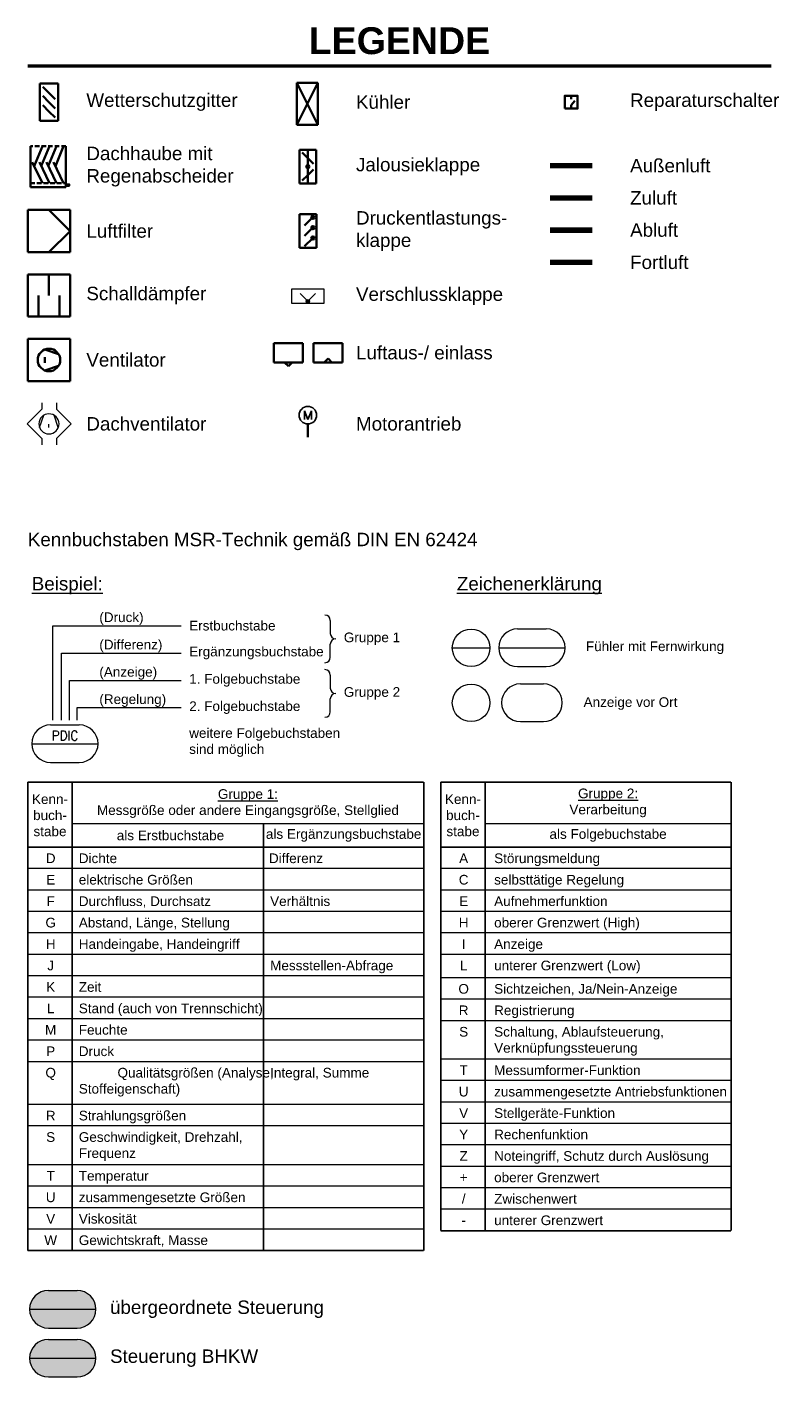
# Model space of a CAD drawing. Header units: millimetres. Extents: x -325 to 460, y -139 to 390.
# Tile 6 of 6: x 319 to 460, y -92 to 159. Entities that reach past the tile are written whole.
import ezdxf
from ezdxf.enums import TextEntityAlignment as Align

# ---------------------------------------------------------------- set-up
doc = ezdxf.new("R2010")
doc.units = ezdxf.units.MM
doc.linetypes.add('VERDECKT', pattern=[9.525, 6.35, -3.175])
doc.layers.get('0').update_dxf_attribs({"lineweight": 18})
for name, color, linetype, lineweight in [('TGAx_G_KOM_Beschriftung', 7, 'Continuous', 18), ('TGAx_G_KOM_GA-Symbole', 7, 'Continuous', 18), ('TGAx_G_KOM_Schraff_Steuerung-BHKW', 101, 'Continuous', 18), ('TGAx_G_KOM_Schraff_Steuerung-übergeordnet', 241, 'Continuous', 18), ('TGAx_L_KOM_Bauteile', 7, 'Continuous', 35), ('TGAx_L_LTG_Abluft', 40, 'Continuous', 25), ('TGAx_L_LTG_Aussenluft', 82, 'Continuous', 25), ('TGAx_L_LTG_Fortluft', 36, 'Continuous', 25), ('TGAx_L_LTG_Zuluft-1fach', 12, 'Continuous', 25), ('TGAx_L_TXT_Beschriftung', 7, 'Continuous', 18)]:
    doc.layers.add(name, color=color, linetype=linetype, lineweight=lineweight)
doc.styles.add('MEP-Reloaded-M', font='arial.ttf')
doc.styles.add('MEP-Reloaded-M-2.5', font='arial.ttf', dxfattribs={"height": 2.5})
doc.styles.add('MSR-Arial', font='romans.shx')

# ---------------------------------------------------------------- blocks, each defined once
blk = doc.blocks.new('Luftfilter')
at = {"linetype": 'Continuous'}
for p, q in [((0, 6), (0, -6)), ((12, 6), (0, 6)), ((12, 0), (6, 6)), ((12, 6), (12, -6)), ((12, 0), (6, -6)), ((0, -6), (12, -6))]:
    blk.add_line(p, q, dxfattribs=at)
blk = doc.blocks.new('SD-Gerät')
at = {"linetype": 'Continuous'}
for p, q in [((12, 6), (0, 6)), ((0, 6), (0, -6)), ((6, 6), (6, 0)), ((12, 6), (12, -6)), ((3, 0), (3, -6)), ((9, 0), (9, -6)), ((0, -6), (12, -6))]:
    blk.add_line(p, q, dxfattribs=at)
blk = doc.blocks.new('Vent-rad-Gerät')
at = {"linetype": 'Continuous'}
for p, q in [((0, 6), (0, -6)), ((0, 6), (12, 6)), ((12, 6), (12, -6)), ((4.8, 2.97), (8.75, 1.64)), ((4.8, 0.8), (4.8, -0.8)), ((4.8, -2.97), (8.75, -1.64)), ((0, -6), (12, -6))]:
    blk.add_line(p, q, dxfattribs=at)
blk.add_circle((6, 0), 3.2, dxfattribs=at)
blk = doc.blocks.new('Gliederkl-gegenlfg')
at = {"linetype": 'Continuous'}
for p, q in [((6, 6), (0, 6)), ((0, 6), (0, -6)), ((3, 3), (1.02, 4.98)), ((3, -6), (3, 6)), ((6, -6), (6, 6)), ((3, 3), (4.98, 1.02)), ((3, -3), (1.02, -4.98)), ((3, -3), (4.98, -1.02)), ((0, -6), (6, -6))]:
    blk.add_line(p, q, dxfattribs=at)
for radius in [0.56, 0.44, 0.32, 0.2, 0.08]:
    blk.add_circle((3, 0), radius, dxfattribs=at)
blk = doc.blocks.new('7.05.02-Stellantr. Elektromotor')
at = {"lineweight": 25}
for p, q in [((-0.72, 0.9), (-0.72, -0.9)), ((-0.72, 0.9), (0, -0.9)), ((0, -0.9), (0.72, 0.9)), ((0.72, -0.9), (0.72, 0.9))]:
    blk.add_line(p, q, dxfattribs=at)
blk.add_circle((0, 0), 1.8, dxfattribs=at)
blk = doc.blocks.new('Luftauslass')
at = {"linetype": 'Continuous'}
for p, q in [((-3, -4), (-3, 0)), ((-3, 0), (3, 0)), ((3, 0), (3, -4)), ((3, -4), (-3, -4)), ((-0.8, -4), (0, -4.8)), ((0, -4.8), (0.8, -4))]:
    blk.add_line(p, q, dxfattribs=at)
blk = doc.blocks.new('Wetterschutzgitter')
at = {"linetype": 'Continuous'}
for p, q in [((-6, -6), (-6, 6)), ((-6, 6), (0, 6)), ((-3, 3), (-5, 5)), ((0, 6), (0, -6)), ((-3, 0), (-5, 2)), ((-3, 3), (-0.98, 0.98)), ((-3, 0), (-1, -2)), ((-3, -3), (-5, -1)), ((-3, -3), (-1.01, -4.99)), ((0, -6), (-6, -6))]:
    blk.add_line(p, q, dxfattribs=at)
blk = doc.blocks.new('Luftkühler')
at = {"linetype": 'Continuous'}
for p, q in [((0, 6), (6, -6)), ((0, -6), (6, 6)), ((0, 6), (0, -6)), ((6, 6), (0, 6)), ((6, -6), (6, 6)), ((0, -6), (6, -6))]:
    blk.add_line(p, q, dxfattribs=at)
blk = doc.blocks.new('02.MSR_Schalter')
for p, q in [((0, 2.4), (0, 1.78)), ((0, 0.62), (0.68, 1.48)), ((0, 0), (0, 0.62))]:
    blk.add_line(p, q)
blk.add_lwpolyline([(-1.2, 0), (1.2, 0), (1.2, 2.4), (-1.2, 2.4)], close=True)
blk = doc.blocks.new('GA_FÜHLER-FERN_SymLang')
for p, q in [((-7.94, 3.5), (-2.6, 3.5)), ((-11.44, 0), (0.9, 0)), ((-7.94, -3.5), (-2.6, -3.5))]:
    blk.add_line(p, q)
for centre, start, end in [((-7.94, 0), 90, 270), ((-2.6, 0), 270, 90)]:
    blk.add_arc(centre, 3.5, start, end)
at = {"style": 'MSR-Arial', "width": 0.9}
for tag, p in [('MESSART', (-5.25, 1.5)), ('WERT', (-5.25, -1.55))]:
    blk.add_attdef(tag, text='', height=1.8, dxfattribs=at).set_placement(p, align=Align.MIDDLE_CENTER)
blk = doc.blocks.new('02.MSR_Fühler rund')
blk.add_circle((0, 0), 3.5)
at = {"style": 'MSR-Arial', "width": 0.9}
blk.add_attdef('MESSART', text='', height=1.8, dxfattribs=at).set_placement((0, 0), align=Align.MIDDLE_CENTER)
blk = doc.blocks.new('02.MSR_Fühler langrund')
for p, q in [((-2.15, 3.5), (2.15, 3.5)), ((-2.15, -3.5), (2.15, -3.5))]:
    blk.add_line(p, q)
for centre, start, end in [((-2.15, 0), 90, 270), ((2.15, 0), 270, 90)]:
    blk.add_arc(centre, 3.5, start, end)
at = {"style": 'MSR-Arial', "width": 0.9}
blk.add_attdef('MESSART', text='', height=1.8, dxfattribs=at).set_placement((0, 0), align=Align.MIDDLE_CENTER)
blk = doc.blocks.new('02.MSR_Fühler m. Fernwirkung_rund')
blk.add_line((-3.5, 0), (3.5, 0))
blk.add_circle((0, 0), 3.5)
at = {"style": 'MSR-Arial', "width": 0.9}
for tag, p in [('MESSART', (0, 1.5)), ('WERT', (0, -1.55))]:
    blk.add_attdef(tag, text='', height=1.8, dxfattribs=at).set_placement(p, align=Align.MIDDLE_CENTER)
blk = doc.blocks.new('Legende_MSR-Symbole')
for p, q in [((56.28, -21.79), (56.28, -24.22)), ((4.62, -40.37), (4.62, -22.78)), ((4.62, -22.78), (28.51, -22.78)), ((56.28, -28.66), (56.28, -26.22)), ((6.24, -27.86), (28.51, -27.86)), ((6.24, -40.37), (6.24, -27.86)), ((56.28, -31.96), (56.28, -34.39)), ((7.73, -32.95), (28.51, -32.95)), ((7.73, -40.37), (7.73, -32.95)), ((56.28, -38.82), (56.28, -36.39)), ((9.17, -38.03), (28.51, -38.03)), ((9.17, -40.37), (9.17, -38.03)), ((73.67, -59.64), (8.24, -59.64)), ((130.85, -59.64), (85.08, -59.64)), ((73.67, -68.01), (-0.01, -68.01)), ((130.85, -68.01), (76.84, -68.01)), ((73.67, -72.01), (-0.01, -72.01)), ((130.85, -72.01), (76.84, -72.01)), ((73.67, -76), (-0.01, -76)), ((130.85, -76), (76.84, -76)), ((73.67, -79.99), (-0.01, -79.99)), ((130.85, -79.99), (76.84, -79.99)), ((73.67, -83.98), (-0.01, -83.98)), ((130.85, -83.98), (76.84, -83.98)), ((73.67, -87.98), (-0.01, -87.98)), ((130.85, -88.33), (76.84, -88.33)), ((73.67, -91.97), (-0.01, -91.97)), ((130.85, -92.33), (76.84, -92.33)), ((73.67, -95.96), (-0.01, -95.96)), ((130.85, -96.32), (76.84, -96.32)), ((73.67, -99.95), (-0.01, -99.95)), ((73.67, -103.95), (-0.01, -103.95)), ((130.85, -103.48), (76.84, -103.48)), ((130.85, -107.47), (76.84, -107.47)), ((73.67, -111.93), (-0.01, -111.93)), ((130.85, -111.46), (76.84, -111.46)), ((130.85, -115.45), (76.84, -115.45)), ((73.67, -115.92), (-0.01, -115.92)), ((130.85, -119.45), (76.84, -119.45)), ((73.67, -123.15), (-0.01, -123.15)), ((130.85, -123.44), (76.84, -123.44)), ((73.67, -127.15), (-0.01, -127.15)), ((130.85, -127.43), (76.84, -127.43)), ((73.67, -131.14), (-0.01, -131.14)), ((130.85, -131.42), (76.84, -131.42)), ((73.67, -135.13), (-0.01, -135.13))]:
    blk.add_line(p, q)
at = {"const_width": 0.3}
for points in [[(-0.01, -51.9), (73.67, -51.9)], [(-0.01, -139.12), (-0.01, -51.9)], [(8.24, -51.9), (8.24, -139.12)], [(73.67, -51.9), (73.67, -139.12)], [(76.84, -135.42), (76.84, -51.9)], [(76.84, -51.9), (130.85, -51.9)], [(85.08, -51.9), (85.08, -135.42)], [(130.85, -51.9), (130.85, -135.42)], [(43.85, -139.12), (43.85, -59.64)], [(73.67, -64.02), (-0.01, -64.02)], [(130.85, -64.02), (76.84, -64.02)], [(130.85, -135.42), (76.84, -135.42)], [(73.67, -139.12), (-0.01, -139.12)]]:
    blk.add_lwpolyline(points, dxfattribs=at)
for centre, start, end in [((55.28, -21.79), 0, 90), ((57.28, -24.22), 180, 270), ((57.28, -26.22), 90, 180), ((55.28, -28.66), 270, 0), ((55.28, -31.96), 0, 90), ((57.28, -34.39), 180, 270), ((57.28, -36.39), 90, 180), ((55.28, -38.82), 270, 0)]:
    blk.add_arc(centre, 1, start, end)
for name, p in [('02.MSR_Fühler m. Fernwirkung_rund', (82.48, -26.9)), ('GA_FÜHLER-FERN_SymLang', (99.06, -26.88)), ('02.MSR_Fühler rund', (82.48, -37.14)), ('02.MSR_Fühler langrund', (93.79, -37.12))]:
    blk.add_blockref(name, p)
blk.add_blockref('GA_FÜHLER-FERN_SymLang', (12.17, -44.74)).add_auto_attribs({'MESSART': 'PDIC'})
at = {"style": 'MEP-Reloaded-M'}
for s, insert, char_height, attachment_point in [('Kennbuchstaben MSR-Technik gemäß DIN EN 62424', (0, -5.47), 2.5, 1), ('{\\LBeispiel:}', (0.73, -13.7), 2.5, 1), ('{\\LZeichenerklärung}', (79.83, -13.7), 2.5, 1), ('(Druck)', (13.3, -21.47), 1.8, 4), ('Erstbuchstabe', (30.02, -22.78), 1.8, 4), ('Gruppe 1', (58.79, -25.22), 1.8, 4), ('(Differenz)', (13.3, -26.56), 1.8, 4), ('Ergänzungsbuchstabe', (30.02, -27.86), 1.8, 4), ('Fühler mit Fernwirkung', (103.84, -26.88), 1.8, 4), ('(Anzeige)', (13.3, -31.64), 1.8, 4), ('1. Folgebuchstabe', (30.02, -32.95), 1.8, 4), ('Gruppe 2', (58.79, -35.39), 1.8, 4), ('(Regelung)', (13.3, -36.73), 1.8, 4), ('2. Folgebuchstabe', (30.02, -38.03), 1.8, 4), ('Anzeige vor Ort', (103.4, -37.27), 1.8, 4), ('weitere Folgebuchstaben\\Psind möglich', (30.02, -44.53), 1.8, 4), ('Kenn-\\Pbuch-\\Pstabe', (4.12, -58.08), 1.8, 5), ('{\\LGruppe 1:}\\PMessgröße oder andere Eingangsgröße, Stellglied ', (40.95, -55.89), 1.8, 5), ('Kenn-\\Pbuch-\\Pstabe', (80.96, -58.08), 1.8, 5), ('{\\LGruppe 2:}\\PVerarbeitung', (107.96, -55.77), 1.8, 5), ('als Erstbuchstabe', (26.54, -61.83), 1.8, 5), ('als Ergänzungsbuchstabe', (58.76, -61.83), 1.8, 5), ('als Folgebuchstabe', (107.96, -61.83), 1.8, 5), ('D', (4.25, -65.18), 1.8, 2), ('Dichte', (9.48, -65.18), 1.8, 1), ('Differenz', (44.86, -65.18), 1.8, 1), ('A', (81.09, -65.18), 1.8, 2), ('Störungsmeldung', (86.76, -65.18), 1.8, 1), ('E', (4.25, -69.17), 1.8, 2), ('elektrische Größen', (9.48, -69.17), 1.8, 1), ('C', (81.09, -69.17), 1.8, 2), ('selbsttätige Regelung', (86.76, -69.17), 1.8, 1), ('F', (4.25, -73.17), 1.8, 2), ('Durchfluss, Durchsatz', (9.48, -73.17), 1.8, 1), ('Verhältnis', (45.08, -73.17), 1.8, 1), ('E', (81.09, -73.17), 1.8, 2), ('Aufnehmerfunktion', (86.76, -73.17), 1.8, 1), ('G', (4.25, -77.16), 1.8, 2), ('Abstand, Länge, Stellung', (9.48, -77.16), 1.8, 1), ('H', (81.09, -77.16), 1.8, 2), ('oberer Grenzwert (High)', (86.76, -77.16), 1.8, 1), ('H', (4.25, -81.15), 1.8, 2), ('Handeingabe, Handeingriff', (9.48, -81.15), 1.8, 1), ('I', (81.09, -81.15), 1.8, 2), ('Anzeige', (86.76, -81.15), 1.8, 1), ('J', (4.25, -85.14), 1.8, 2), ('Messstellen-Abfrage', (45.08, -85.14), 1.8, 1), ('L', (81.09, -85.14), 1.8, 2), ('unterer Grenzwert (Low)', (86.76, -85.14), 1.8, 1), ('K', (4.25, -89.14), 1.8, 2), ('Zeit', (9.48, -89.14), 1.8, 1), ('O', (81.09, -89.49), 1.8, 2), ('Sichtzeichen, Ja/Nein-Anzeige', (86.76, -89.49), 1.8, 1), ('Stand (auch von Trennschicht)', (9.48, -93.13), 1.8, 1), ('L', (4.25, -93.13), 1.8, 2), ('R', (81.09, -93.49), 1.8, 2), ('Registrierung', (86.76, -93.49), 1.8, 1), ('M', (4.25, -97.12), 1.8, 2), ('Feuchte', (9.48, -97.12), 1.8, 1), ('S', (81.09, -97.48), 1.8, 2), ('Schaltung, Ablaufsteuerung,\\PVerknüpfungssteuerung', (86.76, -97.48), 1.8, 1), ('P', (4.25, -101.11), 1.8, 2), ('Druck', (9.48, -101.11), 1.8, 1), ('Q', (4.25, -105.1), 1.8, 2), ('^IQualitätsgrößen (Analyse,\\PStoffeigenschaft)', (9.48, -105.1), 1.8, 1), ('Integral, Summe', (45.08, -105.1), 1.8, 1), ('T', (81.09, -104.64), 1.8, 2), ('Messumformer-Funktion', (86.76, -104.64), 1.8, 1), ('U', (81.09, -108.63), 1.8, 2), ('zusammengesetzte Antriebsfunktionen', (86.76, -108.63), 1.8, 1), ('R', (4.25, -113.09), 1.8, 2), ('Strahlungsgrößen', (9.48, -113.09), 1.8, 1), ('V', (81.09, -112.62), 1.8, 2), ('Stellgeräte-Funktion', (86.76, -112.62), 1.8, 1), ('S', (4.25, -117.08), 1.8, 2), ('Geschwindigkeit, Drehzahl,\\PFrequenz', (9.48, -117.08), 1.8, 1), ('Y', (81.09, -116.61), 1.8, 2), ('Rechenfunktion', (86.76, -116.61), 1.8, 1), ('Z', (81.09, -120.61), 1.8, 2), ('Noteingriff, Schutz durch Auslösung', (86.76, -120.61), 1.8, 1), ('T', (4.25, -124.31), 1.8, 2), ('Temperatur', (9.48, -124.31), 1.8, 1), ('+', (81.09, -124.6), 1.8, 2), ('oberer Grenzwert', (86.76, -124.6), 1.8, 1), ('zusammengesetzte Größen', (9.48, -128.3), 1.8, 1), ('U', (4.25, -128.3), 1.8, 2), ('/', (81.09, -128.59), 1.8, 2), ('Zwischenwert', (86.76, -128.59), 1.8, 1), ('V', (4.25, -132.3), 1.8, 2), ('Viskosität', (9.48, -132.3), 1.8, 1), ('unterer Grenzwert', (86.76, -132.58), 1.8, 1), ('-', (81.09, -132.58), 1.8, 2), ('W', (4.25, -136.29), 1.8, 2), ('Gewichtskraft, Masse', (9.48, -136.29), 1.8, 1)]:
    blk.add_mtext(s, dxfattribs=dict(at, insert=insert, char_height=char_height, attachment_point=attachment_point))
blk = doc.blocks.new('02.MSR_Legende-MSR-Symbole')
at = {"layer": 'TGAx_G_KOM_GA-Symbole'}
blk.add_blockref('Legende_MSR-Symbole', (0, 0), dxfattribs=at)
blk = doc.blocks.new('Lufteinlass')
at = {"linetype": 'Continuous'}
for p, q in [((-3, -4), (-3, 0)), ((-3, 0), (3, 0)), ((3, 0), (3, -4)), ((3, -4), (-3, -4)), ((-0.8, -4), (0, -3.2)), ((0, -3.2), (0.8, -4))]:
    blk.add_line(p, q, dxfattribs=at)
blk = doc.blocks.new('Dachhaube mit Regenabscheider')
at = {"linetype": 'VERDECKT', "ltscale": 0.2}
for p, q in [((5.1, 11.69), (-5.1, 11.69)), ((-5.1, 1.11), (5.1, 1.11))]:
    blk.add_line(p, q, dxfattribs=at)
for p, q in [((-5.1, 11.69), (-5.1, 0)), ((-1.61, 11.69), (-3.98, 6)), ((0.4, 11.69), (-1.97, 6)), ((2.42, 11.69), (0.05, 6)), ((4.43, 11.69), (2.06, 6)), ((5.1, 0), (5.1, 11.69)), ((-4.53, 7.14), (-1.61, 1.11)), ((-2.52, 7.14), (0.4, 1.11)), ((-0.5, 7.14), (2.42, 1.11)), ((1.51, 7.14), (4.43, 1.11)), ((-5.1, 0), (5.1, 0))]:
    blk.add_line(p, q)
blk.add_lwpolyline([(5.1, 0.76), (6.03, 0.76), (6.03, 0.39), (5.1, 0.39)])
blk = doc.blocks.new('Vent-Dach-ax')
at = {"linetype": 'Continuous'}
for p, q in [((-2.1, 12), (-2.1, 10.2)), ((2.1, 12), (2.1, 10.2)), ((-2.1, 10.2), (-6.3, 6)), ((-2.65, 4.93), (-1.46, 8.48)), ((2.69, 4.93), (1.49, 8.48)), ((2.1, 10.2), (6.3, 6)), ((-6.3, 6), (-2.1, 1.8)), ((0.02, 4.93), (0.02, 5.88)), ((6.3, 6), (2.1, 1.8)), ((-2.1, 1.8), (-2.1, 0)), ((2.1, 1.8), (2.1, 0))]:
    blk.add_line(p, q, dxfattribs=at)
blk.add_circle((0.02, 6.01), 2.88, dxfattribs=at)

msp = doc.modelspace()

# ---------------------------------------------------------------- hatches: boundary and pattern name
at = {"layer": 'TGAx_G_KOM_Schraff_Steuerung-BHKW'}
h = msp.add_hatch(color=256, dxfattribs=at)
h.dxf.hatch_style = 1
edge = h.paths.add_edge_path()
edge.add_arc((322.53, -88.46), 3.5, 90, 270)
edge.add_line((322.53, -91.96), (327.88, -91.96))
edge.add_arc((327.88, -88.46), 3.5, 270, 450)
edge.add_line((327.88, -84.96), (322.53, -84.96))
at = {"layer": 'TGAx_G_KOM_Schraff_Steuerung-übergeordnet'}
h = msp.add_hatch(color=256, dxfattribs=at)
h.dxf.hatch_style = 1
edge = h.paths.add_edge_path()
edge.add_arc((322.53, -79.35), 3.5, 90, 270)
edge.add_line((322.53, -82.85), (327.88, -82.85))
edge.add_arc((327.88, -79.35), 3.5, 270, 450)
edge.add_line((327.88, -75.85), (322.53, -75.85))
at = {"layer": 'TGAx_L_TXT_Beschriftung'}
h = msp.add_hatch(color=256, dxfattribs=at)
h.dxf.hatch_style = 1
edge = h.paths.add_edge_path()
edge.add_arc((370.82, 108.35), 0.323, 0, 360)

# ---------------------------------------------------------------- linework, layer by layer
at = {"layer": 'TGAx_L_KOM_Bauteile', "linetype": 'Continuous'}
for p, q in [((372.4, 124.55), (369.25, 124.55)), ((369.25, 124.55), (369.25, 118.26)), ((370.17, 122.43), (371.76, 123.97)), ((372.4, 118.26), (372.4, 124.55)), ((370.17, 120.49), (371.76, 122.04)), ((369.25, 118.26), (372.4, 118.26)), ((370.17, 118.56), (371.76, 120.11))]:
    msp.add_line(p, q, dxfattribs=at)
at = {"layer": 'TGAx_L_KOM_Bauteile'}
msp.add_line((370.82, 85.5), (370.82, 83.05), dxfattribs=at)
at = {"layer": 'TGAx_L_KOM_Bauteile', "linetype": 'Continuous'}
for centre, radius in [((371.76, 123.97), 0.294), ((371.76, 123.97), 0.231), ((371.76, 123.97), 0.168), ((371.76, 123.97), 0.105), ((371.76, 123.97), 0.0419), ((371.76, 122.04), 0.294), ((371.76, 122.04), 0.231), ((371.76, 122.04), 0.168), ((371.76, 122.04), 0.105), ((371.76, 122.04), 0.0419), ((371.76, 120.11), 0.294), ((371.76, 120.11), 0.231), ((371.76, 120.11), 0.168), ((371.76, 120.11), 0.105), ((371.76, 120.11), 0.0419)]:
    msp.add_circle(centre, radius, dxfattribs=at)
at = {"layer": 'TGAx_L_LTG_Abluft', "const_width": 1}
msp.add_lwpolyline([(415.89, 121.57), (423.76, 121.57)], dxfattribs=at)
at = {"layer": 'TGAx_L_LTG_Aussenluft', "const_width": 1}
msp.add_lwpolyline([(415.89, 133.57), (423.76, 133.57)], dxfattribs=at)
at = {"layer": 'TGAx_L_LTG_Fortluft', "const_width": 1}
msp.add_lwpolyline([(415.89, 115.57), (423.76, 115.57)], dxfattribs=at)
at = {"layer": 'TGAx_L_LTG_Zuluft-1fach', "const_width": 1}
msp.add_lwpolyline([(415.89, 127.57), (423.76, 127.57)], dxfattribs=at)
at = {"layer": 'TGAx_L_TXT_Beschriftung', "lineweight": 50}
msp.add_line((318.72, 152.16), (457, 152.16), dxfattribs=at)
at = {"layer": 'TGAx_L_TXT_Beschriftung'}
for q in [(369.38, 109.8), (372.27, 109.8)]:
    msp.add_line((370.82, 108.35), q, dxfattribs=at)
msp.add_lwpolyline([(367.82, 110.65), (373.82, 110.65), (373.82, 107.92), (367.82, 107.92)], close=True, dxfattribs=at)
msp.add_circle((370.82, 108.35), 0.323, dxfattribs=at)

# ---------------------------------------------------------------- block references
at = {"layer": 'TGAx_G_KOM_Beschriftung'}
for p in [(330.48, -79.35), (330.48, -88.46)]:
    msp.add_blockref('GA_FÜHLER-FERN_SymLang', p, dxfattribs=at)
at = {"layer": 'TGAx_L_KOM_Bauteile'}
for name, p, xscale, yscale, zscale in [('Wetterschutzgitter', (324.38, 145.4), 0.5760000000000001, 0.5760000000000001, 0.5760000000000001), ('Luftkühler', (368.74, 145.09), 0.6552, 0.6552, 0.6552), ('Dachhaube mit Regenabscheider', (322.5, 129.58), 0.65, 0.65, 0.65), ('Gliederkl-gegenlfg', (369.25, 133.4), 0.5241600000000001, 0.5241600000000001, 0.5241600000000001), ('Luftfilter', (318.72, 121.4), 0.6552, 0.6552, 0.6552), ('SD-Gerät', (318.72, 109.4), 0.6552, 0.6552, 0.6552), ('Vent-rad-Gerät', (318.72, 97.4), 0.6552, 0.6552, 0.6552), ('Luftauslass', (367.2, 100.55), 0.9, 0.9, 0.9), ('Lufteinlass', (374.57, 100.55), 0.9, 0.9, 0.9), ('7.05.02-Stellantr. Elektromotor', (370.82, 87.12), 0.9, 0.9, 0.9)]:
    msp.add_blockref(name, p, dxfattribs=dict(at, xscale=xscale, yscale=yscale, zscale=zscale))
msp.add_blockref('02.MSR_Schalter', (419.82, 144.2), dxfattribs=at)
at = {"layer": 'TGAx_L_TXT_Beschriftung', "xscale": -0.65, "yscale": 0.65, "zscale": 0.65}
msp.add_blockref('Vent-Dach-ax', (322.66, 81.6), dxfattribs=at)
at = {"layer": 'TGAx_L_TXT_Beschriftung'}
msp.add_blockref('02.MSR_Legende-MSR-Symbole', (318.72, 70.7), dxfattribs=at)

# ---------------------------------------------------------------- texts
at = {"layer": 'TGAx_G_KOM_Beschriftung', "char_height": 2.5, "attachment_point": 4, "style": 'MEP-Reloaded-M'}
for s, insert in [('übergeordnete Steuerung', (334.01, -79.35)), ('Steuerung BHKW', (334.01, -88.46))]:
    msp.add_mtext(s, dxfattribs=dict(at, insert=insert))
at = {"layer": 'TGAx_L_TXT_Beschriftung', "style": 'MEP-Reloaded-M-2.5'}
for s, insert, char_height, attachment_point in [('{\\fArial|b1|i0|c0|p34;LEGENDE}', (387.86, 156.81), 5, 5), ('Wetterschutzgitter', (329.61, 145.4), 2.5, 4), ('Kühler', (379.78, 145.4), 2.5, 4), ('Reparaturschalter', (430.78, 145.4), 2.5, 4), ('Dachhaube mit\\PRegenabscheider', (329.61, 133.4), 2.5, 4), ('Jalousieklappe', (379.78, 133.4), 2.5, 4), ('Außenluft', (430.78, 133.57), 2.5, 4), ('Zuluft', (430.78, 127.57), 2.5, 4), ('Luftfilter', (329.61, 121.4), 2.5, 4), ('Druckentlastungs-\\Pklappe', (379.78, 121.4), 2.5, 4), ('Abluft', (430.78, 121.57), 2.5, 4), ('Fortluft', (430.78, 115.57), 2.5, 4), ('Schalldämpfer', (329.61, 109.4), 2.5, 4), ('Verschlussklappe', (379.78, 109.28), 2.5, 4), ('Luftaus-/ einlass', (379.78, 98.75), 2.5, 4), ('Ventilator', (329.61, 97.4), 2.5, 4), ('Dachventilator', (329.61, 85.5), 2.5, 4), ('Motorantrieb', (379.78, 85.5), 2.5, 4)]:
    msp.add_mtext(s, dxfattribs=dict(at, insert=insert, char_height=char_height, attachment_point=attachment_point))

doc.saveas('drawing.dxf')
